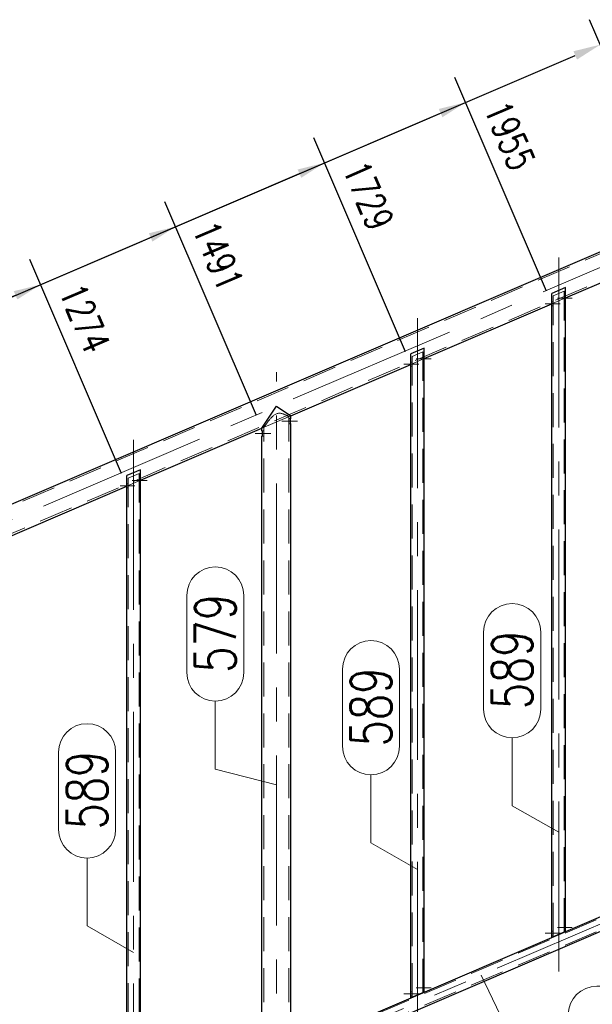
# Model space of a CAD drawing. Header units: millimetres. Extents: x -845 to -83, y 8759 to 9255.
# Tile 47 of 119: x -589 to -547, y 8884 to 8956. Entities that reach past the tile are written whole.
import ezdxf

# ---------------------------------------------------------------- set-up
doc = ezdxf.new("R2010")
doc.units = ezdxf.units.MM
doc.header["$LTSCALE"] = 10
doc.linetypes.add('HIDDEN', pattern=[0.375, 0.25, -0.125])
doc.linetypes.add('MITTE', pattern=[2, 1.25, -0.25, 0.25, -0.25])
doc.layers.get('Defpoints').update_dxf_attribs({"color": 1})
for name, color, linetype, lineweight in [('PS_DIM', 4, 'Continuous', 13), ('PS_Hidden', 2, 'HIDDEN', 9), ('PS_Mid', 5, 'MITTE', 15), ('PS_Pos', 1, 'Continuous', 15), ('PS_Shape', 161, 'Continuous', 30), ('PS_SOLID', 7, 'Continuous', 30)]:
    doc.layers.add(name, color=color, linetype=linetype, lineweight=lineweight)
doc.styles.add('simplex', font='simplex.shx', dxfattribs={"width": 0.75})
doc.dimstyles.new('1_20_GŁ_DS1-LS20', dxfattribs={"dimtxt": 2, "dimasz": 2, "dimexe": 2, "dimexo": 1, "dimgap": 1, "dimtad": 1, "dimjust": 4, "dimdec": 0, "dimlfac": 20, "dimtxsty": 'simplex', "dimblk1": 'NONE', "dimsah": 1, "dimcen": 2, "dimclrd": 256, "dimclre": 256, "dimclrt": 4, "dimadec": 1, "dimazin": 0, "dimtfac": 1, "dimtdec": 0, "dimtmove": 2, "dimatfit": 3, "dimfxl": 1, "dimarcsym": 0})
doc.dimstyles.new('1_20_PRZ', dxfattribs={"dimtxt": 2, "dimasz": 1, "dimexe": 2, "dimexo": 5, "dimgap": 1, "dimtad": 1, "dimdec": 0, "dimlfac": 20, "dimtxsty": 'simplex', "dimblk": 'dimznak', "dimcen": 2, "dimse1": 1, "dimse2": 1, "dimclrd": 256, "dimclrt": 4, "dimadec": 1, "dimazin": 0, "dimtfac": 1, "dimtdec": 0, "dimtix": 1, "dimtmove": 2, "dimatfit": 3, "dimldrblk": 'dim-grot', "dimfxl": 1, "dimarcsym": 0})
doc.dimstyles.new('średnice', dxfattribs={"dimtxt": 2, "dimasz": 2.5, "dimexe": 1, "dimexo": 1, "dimgap": 1, "dimtad": 1, "dimdec": 0, "dimlfac": 10, "dimtxsty": 'simplex', "dimcen": 2, "dimclrd": 256, "dimclre": 256, "dimclrt": 3, "dimadec": 1, "dimazin": 0, "dimtfac": 1, "dimtdec": 0, "dimtix": 1, "dimtmove": 1, "dimatfit": 0, "dimfxl": 1, "dimarcsym": 0})

# ---------------------------------------------------------------- blocks, each defined once
blk = doc.blocks.new('*D98')
at = {"layer": 'Defpoints', "color": 0, "transparency": 16777216}
for p in [(-587.133, 8936.768), (-580.783, 8921.951), (-640.186, 8898.799)]:
    blk.add_point(p, dxfattribs=at)
at = {"layer": 'PS_DIM', "lineweight": -2, "transparency": 16777216}
for p, q in [((-581.177, 8922.87), (-587.921, 8938.606)), ((-645.701, 8911.667), (-588.971, 8935.98)), ((-640.58, 8899.718), (-646.489, 8913.506))]:
    blk.add_line(p, q, dxfattribs=at)
at = {"layer": 'PS_DIM', "transparency": 16777216}
blk.add_solid([(-589.103, 8936.286), (-588.84, 8935.674), (-587.133, 8936.768)], dxfattribs=at)
at = {"layer": 'PS_DIM', "color": 4, "transparency": 16777216, "insert": (-583.876, 8934.295), "char_height": 2, "attachment_point": 5, "rotation": 293.19859, "style": 'simplex'}
blk.add_mtext('1274', dxfattribs=at)
blk = doc.blocks.new('_None')
blk = doc.blocks.new('*D99')
at = {"layer": 'Defpoints', "color": 0, "transparency": 16777216}
for p in [(-577.193, 8941.028), (-570.843, 8926.211), (-640.186, 8898.799)]:
    blk.add_point(p, dxfattribs=at)
at = {"layer": 'PS_DIM', "lineweight": -2, "transparency": 16777216}
for p, q in [((-571.237, 8927.13), (-577.981, 8942.866)), ((-645.701, 8911.667), (-579.031, 8940.24)), ((-640.58, 8899.718), (-646.489, 8913.506))]:
    blk.add_line(p, q, dxfattribs=at)
at = {"layer": 'PS_DIM', "transparency": 16777216}
blk.add_solid([(-579.163, 8940.546), (-578.9, 8939.934), (-577.193, 8941.028)], dxfattribs=at)
at = {"layer": 'PS_DIM', "color": 4, "transparency": 16777216, "insert": (-574.076, 8938.884), "char_height": 2, "attachment_point": 5, "rotation": 293.19859, "style": 'simplex'}
blk.add_mtext('1491', dxfattribs=at)
blk = doc.blocks.new('*D100')
at = {"layer": 'Defpoints', "color": 0, "transparency": 16777216}
for p in [(-566.245, 8945.72), (-559.895, 8930.903), (-640.186, 8898.799)]:
    blk.add_point(p, dxfattribs=at)
at = {"layer": 'PS_DIM', "lineweight": -2, "transparency": 16777216}
for p, q in [((-560.289, 8931.822), (-567.033, 8947.558)), ((-645.701, 8911.667), (-568.083, 8944.932)), ((-640.58, 8899.718), (-646.489, 8913.506))]:
    blk.add_line(p, q, dxfattribs=at)
at = {"layer": 'PS_DIM', "transparency": 16777216}
blk.add_solid([(-568.215, 8945.238), (-567.952, 8944.626), (-566.245, 8945.72)], dxfattribs=at)
at = {"layer": 'PS_DIM', "color": 4, "transparency": 16777216, "insert": (-563.016, 8943.313), "char_height": 2, "attachment_point": 5, "rotation": 293.19859, "style": 'simplex'}
blk.add_mtext('1729', dxfattribs=at)
blk = doc.blocks.new('*D101')
at = {"layer": 'Defpoints', "color": 0, "transparency": 16777216}
for p in [(-555.857, 8950.172), (-549.507, 8935.355), (-640.186, 8898.799)]:
    blk.add_point(p, dxfattribs=at)
at = {"layer": 'PS_DIM', "lineweight": -2, "transparency": 16777216}
for p, q in [((-549.901, 8936.274), (-556.645, 8952.01)), ((-645.701, 8911.667), (-557.695, 8949.384)), ((-640.58, 8899.718), (-646.489, 8913.506))]:
    blk.add_line(p, q, dxfattribs=at)
at = {"layer": 'PS_DIM', "transparency": 16777216}
blk.add_solid([(-557.827, 8949.69), (-557.564, 8949.078), (-555.857, 8950.172)], dxfattribs=at)
at = {"layer": 'PS_DIM', "color": 4, "transparency": 16777216, "insert": (-552.614, 8947.732), "char_height": 2, "attachment_point": 5, "rotation": 293.19859, "style": 'simplex'}
blk.add_mtext('1955', dxfattribs=at)
blk = doc.blocks.new('*D102')
at = {"layer": 'Defpoints', "color": 0, "transparency": 16777216}
for p in [(-545.951, 8954.417), (-540.436, 8941.549), (-640.186, 8898.799)]:
    blk.add_point(p, dxfattribs=at)
at = {"layer": 'PS_DIM', "lineweight": -2, "transparency": 16777216}
for p, q in [((-540.83, 8942.469), (-546.739, 8956.256)), ((-645.701, 8911.667), (-547.789, 8953.63)), ((-640.58, 8899.718), (-646.489, 8913.506))]:
    blk.add_line(p, q, dxfattribs=at)
at = {"layer": 'PS_DIM', "transparency": 16777216}
blk.add_solid([(-547.92, 8953.936), (-547.658, 8953.323), (-545.951, 8954.417)], dxfattribs=at)
at = {"layer": 'PS_DIM', "color": 4, "transparency": 16777216, "insert": (-542.707, 8951.978), "char_height": 2, "attachment_point": 5, "rotation": 293.19859, "style": 'simplex'}
blk.add_mtext('2170', dxfattribs=at)
blk = doc.blocks.new('dimznak')
at = {"color": 0}
for points in [[(0, 2), (0, -2)], [(-2, 0), (2, 0)]]:
    blk.add_lwpolyline(points, dxfattribs=at)
at = {"color": 2}
blk.add_lwpolyline([(1, 1), (-1, -1)], dxfattribs=at)
blk = doc.blocks.new('*D136')
at = {"layer": 'Defpoints', "color": 0, "transparency": 16777216}
for p in [(-464.843, 8886.829), (-619.283, 8849.329), (-458.783, 8849.329)]:
    blk.add_point(p, dxfattribs=at)
at = {"layer": 'PS_DIM', "lineweight": -2, "transparency": 16777216}
blk.add_line((-458.783, 8885.829), (-458.783, 8850.329), dxfattribs=at)
for p, rotation in [((-458.783, 8886.829), 90), ((-458.783, 8849.329), 270)]:
    blk.add_blockref('dimznak', p, dxfattribs=dict(at, rotation=rotation))
at = {"layer": 'PS_DIM', "color": 4, "transparency": 16777216, "insert": (-460.783, 8868.079), "char_height": 2, "attachment_point": 5, "rotation": 90, "style": 'simplex'}
blk.add_mtext('750', dxfattribs=at)
blk = doc.blocks.new('dim-grot')
blk.add_hatch(color=256).paths.add_polyline_path([(0, 0), (-2, 0.5), (-2, -0.5)])
blk.add_lwpolyline([(0, 0), (-2, 0.5), (-2, -0.5), (0, 0)])
blk = doc.blocks.new('*D137')
at = {"layer": 'Defpoints', "color": 0, "transparency": 16777216}
for p in [(-470.243, 8941.829), (-619.283, 8849.329), (-452.312, 8849.329)]:
    blk.add_point(p, dxfattribs=at)
at = {"layer": 'PS_DIM', "lineweight": -2, "transparency": 16777216}
blk.add_line((-452.312, 8940.829), (-452.312, 8850.329), dxfattribs=at)
for p, rotation in [((-452.312, 8941.829), 90), ((-452.312, 8849.329), 270)]:
    blk.add_blockref('dimznak', p, dxfattribs=dict(at, rotation=rotation))
at = {"layer": 'PS_DIM', "color": 4, "transparency": 16777216, "insert": (-454.312, 8895.579), "char_height": 2, "attachment_point": 5, "rotation": 90, "style": 'simplex'}
blk.add_mtext('1850', dxfattribs=at)
blk = doc.blocks.new('*D138')
at = {"layer": 'Defpoints', "color": 0, "transparency": 16777216}
for p in [(-642.283, 8890.129), (-464.843, 8886.829), (-464.843, 8838.437)]:
    blk.add_point(p, dxfattribs=at)
at = {"layer": 'PS_DIM', "lineweight": -2, "transparency": 16777216}
blk.add_line((-641.283, 8838.437), (-465.843, 8838.437), dxfattribs=at)
at = {"layer": 'PS_DIM', "lineweight": -2, "transparency": 16777216, "rotation": 180}
blk.add_blockref('dimznak', (-642.283, 8838.437), dxfattribs=at)
at = {"layer": 'PS_DIM', "lineweight": -2, "transparency": 16777216}
blk.add_blockref('dimznak', (-464.843, 8838.437), dxfattribs=at)
at = {"layer": 'PS_DIM', "color": 4, "transparency": 16777216, "insert": (-553.563, 8840.437), "char_height": 2, "attachment_point": 5, "style": 'simplex'}
blk.add_mtext('3549', dxfattribs=at)
blk = doc.blocks.new('*D236')
at = {"layer": 'Defpoints', "color": 0, "transparency": 16777216}
for p in [(-621.223, 8904.02), (-570.135, 8879.909), (-615.186, 8864.15), (-621.931, 8857.711), (-621.223, 8858.014)]:
    blk.add_point(p, dxfattribs=at)
at = {"layer": 'PS_DIM', "lineweight": -2, "transparency": 16777216}
blk.add_arc((-621.223, 8858.014), 8.607, 39.89905, 73.29954, dxfattribs=at)
at = {"layer": 'PS_DIM', "transparency": 16777216}
for points in [[(-618.81, 8865.846), (-618.689, 8866.671), (-621.223, 8866.622)], [(-614.265, 8863.753), (-614.975, 8863.317), (-613.312, 8861.405)]]:
    blk.add_solid(points, dxfattribs=at)
at = {"layer": 'PS_DIM', "color": 3, "transparency": 16777216, "insert": (-615.279, 8867.029), "char_height": 2, "attachment_point": 5, "rotation": 326.59929, "style": 'simplex'}
blk.add_mtext('66,8°', dxfattribs=at)
blk = doc.blocks.new('*X258')
at = {"layer": 'PS_Hidden', "color": 2, "linetype": 'HIDDEN'}
for p, q in [((-640.135, 8898.68), (-540.385, 8941.43)), ((-638.851, 8897.207), (-540.203, 8939.484)), ((-549.507, 8935.355), (-548.507, 8935.784)), ((-549.407, 8935.942), (-548.607, 8936.285)), ((-549.407, 8888.793), (-549.407, 8935.942)), ((-548.607, 8889.135), (-548.607, 8936.285)), ((-548.607, 8935.912), (-548.507, 8935.912)), ((-548.507, 8935.784), (-548.607, 8935.741)), ((-549.407, 8935.512), (-549.507, 8935.512)), ((-549.407, 8935.398), (-549.507, 8935.355)), ((-549.407, 8935.212), (-549.507, 8935.212)), ((-548.607, 8935.612), (-548.507, 8935.612)), ((-559.795, 8931.49), (-558.995, 8931.833)), ((-559.795, 8884.341), (-559.795, 8931.49)), ((-558.995, 8884.683), (-558.995, 8931.833)), ((-558.995, 8931.46), (-558.895, 8931.46)), ((-559.895, 8930.903), (-558.895, 8931.332)), ((-559.795, 8931.06), (-559.895, 8931.06)), ((-559.795, 8930.946), (-559.895, 8930.903)), ((-559.795, 8930.76), (-559.895, 8930.76)), ((-558.895, 8931.332), (-558.995, 8931.289)), ((-558.995, 8931.16), (-558.895, 8931.16)), ((-570.843, 8926.211), (-568.723, 8927.12)), ((-570.147, 8926.982), (-570.111, 8927.02)), ((-570.111, 8927.02), (-570.074, 8927.057)), ((-570.074, 8927.057), (-570.035, 8927.093)), ((-570.035, 8927.093), (-569.996, 8927.127)), ((-569.996, 8927.127), (-569.956, 8927.16)), ((-569.956, 8927.16), (-569.914, 8927.191)), ((-569.914, 8927.191), (-569.871, 8927.219)), ((-569.871, 8927.219), (-569.827, 8927.245)), ((-569.827, 8927.245), (-569.78, 8927.267)), ((-569.78, 8927.267), (-569.731, 8927.285)), ((-569.731, 8927.285), (-569.682, 8927.298)), ((-569.682, 8927.298), (-569.632, 8927.306)), ((-569.632, 8927.306), (-569.581, 8927.31)), ((-569.581, 8927.31), (-569.531, 8927.309)), ((-569.531, 8927.309), (-569.481, 8927.305)), ((-569.481, 8927.305), (-569.432, 8927.297)), ((-569.432, 8927.297), (-569.384, 8927.287)), ((-569.384, 8927.287), (-569.337, 8927.274)), ((-569.337, 8927.274), (-569.292, 8927.26)), ((-569.292, 8927.26), (-569.249, 8927.246)), ((-569.249, 8927.246), (-569.208, 8927.23)), ((-569.208, 8927.23), (-569.169, 8927.214)), ((-569.169, 8927.214), (-569.132, 8927.199)), ((-569.132, 8927.199), (-569.097, 8927.184)), ((-569.097, 8927.184), (-569.064, 8927.169)), ((-569.064, 8927.169), (-569.032, 8927.154)), ((-569.032, 8927.154), (-569.002, 8927.14)), ((-569.002, 8927.14), (-568.975, 8927.126)), ((-568.975, 8927.126), (-568.95, 8927.114)), ((-568.95, 8927.114), (-568.927, 8927.102)), ((-568.927, 8927.102), (-568.908, 8927.092)), ((-568.908, 8927.092), (-568.891, 8927.084)), ((-568.891, 8927.084), (-568.877, 8927.077)), ((-568.877, 8927.077), (-568.867, 8927.071)), ((-568.867, 8927.071), (-568.859, 8927.067)), ((-568.859, 8927.067), (-568.855, 8927.065)), ((-568.855, 8927.065), (-568.853, 8927.064)), ((-568.723, 8927.12), (-568.853, 8927.064)), ((-568.853, 8927.064), (-568.853, 8927.064)), ((-568.853, 8926.92), (-568.853, 8927.064)), ((-570.707, 8926.275), (-570.7, 8926.284)), ((-570.7, 8926.284), (-570.691, 8926.298)), ((-570.691, 8926.298), (-570.679, 8926.314)), ((-570.679, 8926.314), (-570.665, 8926.334)), ((-570.665, 8926.334), (-570.648, 8926.356)), ((-570.648, 8926.356), (-570.63, 8926.381)), ((-570.63, 8926.381), (-570.61, 8926.408)), ((-570.61, 8926.408), (-570.588, 8926.438)), ((-570.588, 8926.438), (-570.565, 8926.469)), ((-570.565, 8926.469), (-570.54, 8926.502)), ((-570.54, 8926.502), (-570.515, 8926.535)), ((-570.515, 8926.535), (-570.489, 8926.57)), ((-570.489, 8926.57), (-570.462, 8926.605)), ((-570.462, 8926.605), (-570.435, 8926.64)), ((-570.435, 8926.64), (-570.407, 8926.676)), ((-570.407, 8926.676), (-570.378, 8926.712)), ((-570.378, 8926.712), (-570.348, 8926.75)), ((-570.348, 8926.75), (-570.317, 8926.788)), ((-570.317, 8926.788), (-570.285, 8926.827)), ((-570.285, 8926.827), (-570.252, 8926.866)), ((-570.252, 8926.866), (-570.218, 8926.905)), ((-570.218, 8926.905), (-570.183, 8926.944)), ((-570.183, 8926.944), (-570.147, 8926.982)), ((-568.874, 8926.75), (-568.875, 8926.74)), ((-568.875, 8926.74), (-568.875, 8926.73)), ((-568.875, 8926.73), (-568.875, 8926.72)), ((-568.875, 8926.72), (-568.875, 8926.71)), ((-568.875, 8926.71), (-568.875, 8926.7)), ((-568.875, 8926.7), (-568.874, 8926.69)), ((-568.873, 8926.77), (-568.874, 8926.76)), ((-568.874, 8926.76), (-568.874, 8926.75)), ((-568.874, 8926.69), (-568.874, 8926.68)), ((-568.874, 8926.68), (-568.873, 8926.67)), ((-568.872, 8926.789), (-568.873, 8926.779)), ((-568.873, 8926.779), (-568.873, 8926.77)), ((-568.873, 8926.67), (-568.873, 8926.66)), ((-568.873, 8926.66), (-568.872, 8926.65)), ((-568.871, 8926.799), (-568.872, 8926.789)), ((-568.872, 8926.65), (-568.871, 8926.641)), ((-568.87, 8926.817), (-568.871, 8926.808)), ((-568.871, 8926.808), (-568.871, 8926.799)), ((-568.871, 8926.641), (-568.871, 8926.631)), ((-568.871, 8926.631), (-568.87, 8926.622)), ((-568.869, 8926.826), (-568.87, 8926.817)), ((-568.87, 8926.622), (-568.869, 8926.614)), ((-568.868, 8926.835), (-568.869, 8926.826)), ((-568.869, 8926.614), (-568.868, 8926.605)), ((-568.867, 8926.843), (-568.868, 8926.835)), ((-568.868, 8926.605), (-568.867, 8926.597)), ((-568.865, 8926.85), (-568.867, 8926.843)), ((-568.867, 8926.597), (-568.865, 8926.589)), ((-568.864, 8926.858), (-568.865, 8926.85)), ((-568.865, 8926.589), (-568.864, 8926.582)), ((-568.863, 8926.865), (-568.864, 8926.858)), ((-568.864, 8926.582), (-568.863, 8926.575)), ((-568.862, 8926.871), (-568.863, 8926.865)), ((-568.863, 8926.575), (-568.862, 8926.568)), ((-568.861, 8926.878), (-568.862, 8926.871)), ((-568.862, 8926.568), (-568.861, 8926.562)), ((-568.86, 8926.884), (-568.861, 8926.878)), ((-568.861, 8926.562), (-568.86, 8926.556)), ((-568.859, 8926.889), (-568.86, 8926.884)), ((-568.86, 8926.556), (-568.859, 8926.55)), ((-568.858, 8926.894), (-568.859, 8926.889)), ((-568.859, 8926.55), (-568.858, 8926.545)), ((-568.857, 8926.899), (-568.858, 8926.894)), ((-568.858, 8926.545), (-568.857, 8926.54)), ((-568.856, 8926.904), (-568.857, 8926.899)), ((-568.857, 8926.54), (-568.856, 8926.536)), ((-568.855, 8926.911), (-568.856, 8926.907)), ((-568.856, 8926.907), (-568.856, 8926.904)), ((-568.856, 8926.536), (-568.856, 8926.532)), ((-568.856, 8926.532), (-568.855, 8926.529)), ((-568.854, 8926.913), (-568.855, 8926.911)), ((-568.855, 8926.529), (-568.854, 8926.526)), ((-568.853, 8926.919), (-568.854, 8926.918)), ((-568.854, 8926.918), (-568.854, 8926.916)), ((-568.854, 8926.916), (-568.854, 8926.913)), ((-568.854, 8926.526), (-568.854, 8926.524)), ((-568.854, 8926.524), (-568.854, 8926.522)), ((-568.854, 8926.522), (-568.853, 8926.521)), ((-568.853, 8926.92), (-568.853, 8926.92)), ((-568.853, 8926.92), (-568.853, 8926.919)), ((-568.853, 8926.92), (-568.723, 8926.92)), ((-568.853, 8926.521), (-568.853, 8926.52)), ((-568.853, 8926.52), (-568.853, 8926.52)), ((-568.853, 8926.52), (-568.853, 8926.52)), ((-568.853, 8872.729), (-568.853, 8926.52)), ((-568.853, 8926.52), (-568.723, 8926.52)), ((-570.713, 8926.267), (-570.843, 8926.211)), ((-570.713, 8926.011), (-570.843, 8926.011)), ((-570.713, 8925.611), (-570.843, 8925.611)), ((-570.713, 8926.267), (-570.712, 8926.269)), ((-570.713, 8926.011), (-570.713, 8926.267)), ((-570.713, 8926.01), (-570.713, 8926.011)), ((-570.713, 8926.011), (-570.713, 8926.011)), ((-570.713, 8926.011), (-570.713, 8926.011)), ((-570.713, 8926.011), (-570.713, 8926.011)), ((-570.713, 8926.009), (-570.713, 8926.01)), ((-570.713, 8926.01), (-570.713, 8926.01)), ((-570.712, 8926.008), (-570.713, 8926.009)), ((-570.713, 8925.613), (-570.713, 8925.614)), ((-570.713, 8925.614), (-570.712, 8925.614)), ((-570.713, 8925.612), (-570.713, 8925.613)), ((-570.713, 8925.611), (-570.713, 8925.612)), ((-570.713, 8925.612), (-570.713, 8925.612)), ((-570.713, 8925.611), (-570.713, 8925.611)), ((-570.713, 8925.611), (-570.713, 8925.611)), ((-570.713, 8872.729), (-570.713, 8925.611)), ((-570.712, 8926.269), (-570.707, 8926.275)), ((-570.712, 8926.007), (-570.712, 8926.008)), ((-570.712, 8926.006), (-570.712, 8926.007)), ((-570.712, 8926.005), (-570.712, 8926.006)), ((-570.711, 8926.004), (-570.712, 8926.005)), ((-570.712, 8925.618), (-570.711, 8925.619)), ((-570.712, 8925.616), (-570.712, 8925.618)), ((-570.712, 8925.615), (-570.712, 8925.616)), ((-570.712, 8925.614), (-570.712, 8925.615)), ((-570.711, 8926.002), (-570.711, 8926.004)), ((-570.711, 8926.001), (-570.711, 8926.002)), ((-570.71, 8925.999), (-570.711, 8926.001)), ((-570.711, 8925.622), (-570.71, 8925.624)), ((-570.711, 8925.62), (-570.711, 8925.622)), ((-570.711, 8925.619), (-570.711, 8925.62)), ((-570.71, 8925.997), (-570.71, 8925.999)), ((-570.71, 8925.995), (-570.71, 8925.997)), ((-570.709, 8925.993), (-570.71, 8925.995)), ((-570.71, 8925.628), (-570.709, 8925.63)), ((-570.71, 8925.626), (-570.71, 8925.628)), ((-570.71, 8925.624), (-570.71, 8925.626)), ((-570.709, 8925.991), (-570.709, 8925.993)), ((-570.708, 8925.988), (-570.709, 8925.991)), ((-570.709, 8925.632), (-570.708, 8925.634)), ((-570.709, 8925.63), (-570.709, 8925.632)), ((-570.708, 8925.986), (-570.708, 8925.988)), ((-570.707, 8925.983), (-570.708, 8925.986)), ((-570.708, 8925.637), (-570.707, 8925.639)), ((-570.708, 8925.634), (-570.708, 8925.637)), ((-570.707, 8925.981), (-570.707, 8925.983)), ((-570.706, 8925.978), (-570.707, 8925.981)), ((-570.707, 8925.642), (-570.706, 8925.645)), ((-570.707, 8925.639), (-570.707, 8925.642)), ((-570.706, 8925.975), (-570.706, 8925.978)), ((-570.705, 8925.972), (-570.706, 8925.975)), ((-570.706, 8925.648), (-570.705, 8925.65)), ((-570.706, 8925.645), (-570.706, 8925.648)), ((-570.705, 8925.969), (-570.705, 8925.972)), ((-570.704, 8925.966), (-570.705, 8925.969)), ((-570.705, 8925.653), (-570.704, 8925.657)), ((-570.705, 8925.65), (-570.705, 8925.653)), ((-570.704, 8925.963), (-570.704, 8925.966)), ((-570.703, 8925.959), (-570.704, 8925.963)), ((-570.704, 8925.66), (-570.703, 8925.663)), ((-570.704, 8925.657), (-570.704, 8925.66)), ((-570.703, 8925.956), (-570.703, 8925.959)), ((-570.702, 8925.953), (-570.703, 8925.956)), ((-570.703, 8925.666), (-570.702, 8925.67)), ((-570.703, 8925.663), (-570.703, 8925.666)), ((-570.702, 8925.949), (-570.702, 8925.953)), ((-570.701, 8925.946), (-570.702, 8925.949)), ((-570.702, 8925.673), (-570.701, 8925.677)), ((-570.702, 8925.67), (-570.702, 8925.673)), ((-570.701, 8925.942), (-570.701, 8925.946)), ((-570.7, 8925.938), (-570.701, 8925.942)), ((-570.701, 8925.681), (-570.7, 8925.684)), ((-570.701, 8925.677), (-570.701, 8925.681)), ((-570.7, 8925.934), (-570.7, 8925.938)), ((-570.699, 8925.93), (-570.7, 8925.934)), ((-570.7, 8925.688), (-570.699, 8925.692)), ((-570.7, 8925.684), (-570.7, 8925.688)), ((-570.699, 8925.926), (-570.699, 8925.93)), ((-570.698, 8925.922), (-570.699, 8925.926)), ((-570.699, 8925.696), (-570.698, 8925.701)), ((-570.699, 8925.692), (-570.699, 8925.696)), ((-570.697, 8925.918), (-570.698, 8925.922)), ((-570.698, 8925.701), (-570.697, 8925.705)), ((-570.697, 8925.913), (-570.697, 8925.918)), ((-570.697, 8925.909), (-570.697, 8925.913)), ((-570.696, 8925.904), (-570.697, 8925.909)), ((-570.697, 8925.714), (-570.696, 8925.718)), ((-570.697, 8925.709), (-570.697, 8925.714)), ((-570.697, 8925.705), (-570.697, 8925.709)), ((-570.696, 8925.9), (-570.696, 8925.904)), ((-570.695, 8925.895), (-570.696, 8925.9)), ((-570.696, 8925.723), (-570.695, 8925.728)), ((-570.696, 8925.718), (-570.696, 8925.723)), ((-570.695, 8925.89), (-570.695, 8925.895)), ((-570.694, 8925.885), (-570.695, 8925.89)), ((-570.695, 8925.732), (-570.694, 8925.737)), ((-570.695, 8925.728), (-570.695, 8925.732)), ((-570.694, 8925.881), (-570.694, 8925.885)), ((-570.694, 8925.876), (-570.694, 8925.881)), ((-570.693, 8925.871), (-570.694, 8925.876)), ((-570.694, 8925.747), (-570.693, 8925.752)), ((-570.694, 8925.742), (-570.694, 8925.747)), ((-570.694, 8925.737), (-570.694, 8925.742)), ((-570.693, 8925.866), (-570.693, 8925.871)), ((-570.693, 8925.861), (-570.693, 8925.866)), ((-570.692, 8925.856), (-570.693, 8925.861)), ((-570.693, 8925.761), (-570.692, 8925.766)), ((-570.693, 8925.757), (-570.693, 8925.761)), ((-570.693, 8925.752), (-570.693, 8925.757)), ((-570.692, 8925.851), (-570.692, 8925.856)), ((-570.692, 8925.846), (-570.692, 8925.851)), ((-570.692, 8925.841), (-570.692, 8925.846)), ((-570.692, 8925.836), (-570.692, 8925.841)), ((-570.692, 8925.831), (-570.692, 8925.836)), ((-570.691, 8925.826), (-570.692, 8925.831)), ((-570.692, 8925.791), (-570.691, 8925.796)), ((-570.692, 8925.786), (-570.692, 8925.791)), ((-570.692, 8925.781), (-570.692, 8925.786)), ((-570.692, 8925.776), (-570.692, 8925.781)), ((-570.692, 8925.771), (-570.692, 8925.776)), ((-570.692, 8925.766), (-570.692, 8925.771)), ((-570.691, 8925.821), (-570.691, 8925.826)), ((-570.691, 8925.816), (-570.691, 8925.821)), ((-570.691, 8925.811), (-570.691, 8925.816)), ((-570.691, 8925.806), (-570.691, 8925.811)), ((-570.691, 8925.801), (-570.691, 8925.806)), ((-570.691, 8925.796), (-570.691, 8925.801)), ((-580.683, 8922.538), (-579.883, 8922.881)), ((-579.883, 8875.731), (-579.883, 8922.881)), ((-580.783, 8921.951), (-579.783, 8922.38)), ((-580.683, 8922.108), (-580.783, 8922.108)), ((-580.683, 8921.994), (-580.783, 8921.951)), ((-580.683, 8875.389), (-580.683, 8922.538)), ((-579.883, 8922.508), (-579.783, 8922.508)), ((-579.783, 8922.38), (-579.883, 8922.337)), ((-579.883, 8922.208), (-579.783, 8922.208)), ((-580.683, 8921.808), (-580.783, 8921.808)), ((-569.223, 8880.191), (-539.968, 8892.729)), ((-569.223, 8879.321), (-539.804, 8891.929)), ((-548.607, 8889.628), (-548.507, 8889.628)), ((-549.407, 8889.2), (-549.507, 8889.2)), ((-549.407, 8888.9), (-549.507, 8888.9)), ((-548.607, 8889.328), (-548.507, 8889.328)), ((-558.995, 8885.176), (-558.895, 8885.176)), ((-559.795, 8884.748), (-559.895, 8884.748)), ((-559.795, 8884.448), (-559.895, 8884.448)), ((-558.995, 8884.876), (-558.895, 8884.876))]:
    blk.add_line(p, q, dxfattribs=at)
at = {"layer": 'PS_Mid', "color": 5, "linetype": 'MITTE'}
for p, q in [((-642.066, 8896.84), (-537.72, 8941.56)), ((-549.007, 8886.25), (-549.007, 8939.055)), ((-548.007, 8935.762), (-549.107, 8935.762)), ((-548.007, 8935.762), (-549.107, 8935.762)), ((-550.007, 8935.362), (-548.907, 8935.362)), ((-550.007, 8935.362), (-548.907, 8935.362)), ((-559.395, 8881.798), (-559.395, 8934.603)), ((-560.395, 8930.91), (-559.295, 8930.91)), ((-560.395, 8930.91), (-559.295, 8930.91)), ((-558.395, 8931.31), (-559.495, 8931.31)), ((-558.395, 8931.31), (-559.495, 8931.31)), ((-569.783, 8869.629), (-569.783, 8930.319)), ((-568.223, 8926.72), (-569.377, 8926.72)), ((-580.283, 8872.846), (-580.283, 8925.651)), ((-571.343, 8925.811), (-570.19, 8925.811)), ((-581.283, 8921.958), (-580.183, 8921.958)), ((-581.283, 8921.958), (-580.183, 8921.958)), ((-579.283, 8922.358), (-580.383, 8922.358)), ((-579.283, 8922.358), (-580.383, 8922.358)), ((-571.926, 8878.597), (-537.493, 8893.354)), ((-548.007, 8889.478), (-549.107, 8889.478)), ((-548.007, 8889.478), (-549.107, 8889.478)), ((-550.007, 8889.05), (-548.893, 8889.05)), ((-550.007, 8889.05), (-548.893, 8889.05)), ((-558.395, 8885.026), (-559.495, 8885.026)), ((-558.395, 8885.026), (-559.495, 8885.026)), ((-560.395, 8884.598), (-559.281, 8884.598)), ((-560.395, 8884.598), (-559.281, 8884.598))]:
    blk.add_line(p, q, dxfattribs=at)
at = {"layer": 'PS_SOLID', "color": 7, "linetype": 'Continuous'}
for p, q in [((-640.186, 8898.799), (-540.436, 8941.549)), ((-548.507, 8935.784), (-540.152, 8939.364)), ((-548.507, 8936.555), (-549.507, 8936.126)), ((-548.507, 8889.178), (-548.507, 8936.555)), ((-549.507, 8888.75), (-549.507, 8936.126)), ((-558.895, 8931.332), (-549.507, 8935.355)), ((-558.895, 8932.103), (-559.895, 8931.674)), ((-558.895, 8884.726), (-558.895, 8932.103)), ((-559.895, 8884.298), (-559.895, 8931.674)), ((-568.723, 8927.12), (-559.895, 8930.903)), ((-570.843, 8926.211), (-569.783, 8927.819)), ((-569.783, 8927.819), (-568.723, 8927.12)), ((-568.723, 8926.92), (-568.723, 8927.12)), ((-568.742, 8926.75), (-568.741, 8926.76)), ((-568.742, 8926.74), (-568.742, 8926.75)), ((-568.742, 8926.73), (-568.742, 8926.74)), ((-568.742, 8926.72), (-568.742, 8926.73)), ((-568.742, 8926.71), (-568.742, 8926.72)), ((-568.742, 8926.7), (-568.742, 8926.71)), ((-568.742, 8926.69), (-568.742, 8926.7)), ((-568.741, 8926.68), (-568.742, 8926.69)), ((-568.741, 8926.77), (-568.74, 8926.779)), ((-568.741, 8926.76), (-568.741, 8926.77)), ((-568.741, 8926.67), (-568.741, 8926.68)), ((-568.74, 8926.66), (-568.741, 8926.67)), ((-568.74, 8926.789), (-568.739, 8926.799)), ((-568.74, 8926.779), (-568.74, 8926.789)), ((-568.74, 8926.65), (-568.74, 8926.66)), ((-568.739, 8926.641), (-568.74, 8926.65)), ((-568.739, 8926.799), (-568.738, 8926.808)), ((-568.738, 8926.631), (-568.739, 8926.641)), ((-568.738, 8926.817), (-568.737, 8926.826)), ((-568.738, 8926.808), (-568.738, 8926.817)), ((-568.738, 8926.622), (-568.738, 8926.631)), ((-568.737, 8926.614), (-568.738, 8926.622)), ((-568.737, 8926.826), (-568.736, 8926.835)), ((-568.736, 8926.605), (-568.737, 8926.614)), ((-568.736, 8926.835), (-568.735, 8926.843)), ((-568.735, 8926.597), (-568.736, 8926.605)), ((-568.735, 8926.843), (-568.734, 8926.85)), ((-568.734, 8926.589), (-568.735, 8926.597)), ((-568.734, 8926.85), (-568.733, 8926.858)), ((-568.733, 8926.582), (-568.734, 8926.589)), ((-568.733, 8926.858), (-568.732, 8926.865)), ((-568.732, 8926.575), (-568.733, 8926.582)), ((-568.732, 8926.865), (-568.731, 8926.871)), ((-568.731, 8926.568), (-568.732, 8926.575)), ((-568.731, 8926.871), (-568.73, 8926.878)), ((-568.73, 8926.562), (-568.731, 8926.568)), ((-568.73, 8926.878), (-568.729, 8926.884)), ((-568.729, 8926.556), (-568.73, 8926.562)), ((-568.729, 8926.884), (-568.728, 8926.889)), ((-568.728, 8926.55), (-568.729, 8926.556)), ((-568.728, 8926.894), (-568.727, 8926.899)), ((-568.728, 8926.889), (-568.728, 8926.894)), ((-568.728, 8926.545), (-568.728, 8926.55)), ((-568.727, 8926.54), (-568.728, 8926.545)), ((-568.727, 8926.899), (-568.726, 8926.904)), ((-568.726, 8926.536), (-568.727, 8926.54)), ((-568.726, 8926.904), (-568.725, 8926.907)), ((-568.725, 8926.532), (-568.726, 8926.536)), ((-568.725, 8926.911), (-568.724, 8926.913)), ((-568.725, 8926.907), (-568.725, 8926.911)), ((-568.725, 8926.529), (-568.725, 8926.532)), ((-568.724, 8926.526), (-568.725, 8926.529)), ((-568.724, 8926.916), (-568.723, 8926.918)), ((-568.724, 8926.913), (-568.724, 8926.916)), ((-568.724, 8926.524), (-568.724, 8926.526)), ((-568.723, 8926.522), (-568.724, 8926.524)), ((-568.723, 8926.919), (-568.723, 8926.92)), ((-568.723, 8926.92), (-568.723, 8926.92)), ((-568.723, 8926.92), (-568.723, 8926.92)), ((-568.723, 8926.918), (-568.723, 8926.919)), ((-568.723, 8926.521), (-568.723, 8926.522)), ((-568.723, 8926.52), (-568.723, 8926.521)), ((-568.723, 8926.52), (-568.723, 8926.52)), ((-568.723, 8880.514), (-568.723, 8926.52)), ((-579.783, 8922.38), (-570.843, 8926.211)), ((-570.843, 8926.011), (-570.843, 8926.211)), ((-570.843, 8926.011), (-570.843, 8926.011)), ((-570.843, 8926.011), (-570.843, 8926.011)), ((-570.843, 8926.011), (-570.843, 8926.011)), ((-570.843, 8926.011), (-570.843, 8926.01)), ((-570.843, 8926.01), (-570.843, 8926.01)), ((-570.843, 8926.01), (-570.843, 8926.009)), ((-570.843, 8926.009), (-570.842, 8926.008)), ((-570.842, 8925.614), (-570.843, 8925.614)), ((-570.843, 8925.614), (-570.843, 8925.613)), ((-570.843, 8925.613), (-570.843, 8925.612)), ((-570.843, 8925.612), (-570.843, 8925.612)), ((-570.843, 8925.612), (-570.843, 8925.611)), ((-570.843, 8925.611), (-570.843, 8925.611)), ((-570.843, 8925.611), (-570.843, 8925.611)), ((-570.843, 8925.611), (-570.843, 8925.611)), ((-570.843, 8879.606), (-570.843, 8925.611)), ((-570.842, 8926.008), (-570.842, 8926.007)), ((-570.842, 8926.007), (-570.842, 8926.006)), ((-570.842, 8926.006), (-570.842, 8926.005)), ((-570.842, 8926.005), (-570.842, 8926.004)), ((-570.842, 8926.004), (-570.841, 8926.002)), ((-570.841, 8925.62), (-570.842, 8925.619)), ((-570.842, 8925.619), (-570.842, 8925.618)), ((-570.842, 8925.618), (-570.842, 8925.616)), ((-570.842, 8925.616), (-570.842, 8925.615)), ((-570.842, 8925.615), (-570.842, 8925.614)), ((-570.841, 8926.002), (-570.841, 8926.001)), ((-570.841, 8926.001), (-570.841, 8925.999)), ((-570.841, 8925.999), (-570.84, 8925.997)), ((-570.84, 8925.626), (-570.841, 8925.624)), ((-570.841, 8925.624), (-570.841, 8925.622)), ((-570.841, 8925.622), (-570.841, 8925.62)), ((-570.84, 8925.997), (-570.84, 8925.995)), ((-570.84, 8925.995), (-570.84, 8925.993)), ((-570.84, 8925.993), (-570.839, 8925.991)), ((-570.839, 8925.632), (-570.84, 8925.63)), ((-570.84, 8925.63), (-570.84, 8925.628)), ((-570.84, 8925.628), (-570.84, 8925.626)), ((-570.839, 8925.991), (-570.839, 8925.988)), ((-570.839, 8925.988), (-570.839, 8925.986)), ((-570.839, 8925.986), (-570.838, 8925.983)), ((-570.838, 8925.639), (-570.839, 8925.637)), ((-570.839, 8925.637), (-570.839, 8925.634)), ((-570.839, 8925.634), (-570.839, 8925.632)), ((-570.838, 8925.983), (-570.838, 8925.981)), ((-570.838, 8925.981), (-570.837, 8925.978)), ((-570.837, 8925.645), (-570.838, 8925.642)), ((-570.838, 8925.642), (-570.838, 8925.639)), ((-570.837, 8925.978), (-570.837, 8925.975)), ((-570.837, 8925.975), (-570.836, 8925.972)), ((-570.836, 8925.65), (-570.837, 8925.648)), ((-570.837, 8925.648), (-570.837, 8925.645)), ((-570.836, 8925.972), (-570.836, 8925.969)), ((-570.836, 8925.969), (-570.835, 8925.966)), ((-570.835, 8925.657), (-570.836, 8925.653)), ((-570.836, 8925.653), (-570.836, 8925.65)), ((-570.835, 8925.966), (-570.835, 8925.963)), ((-570.835, 8925.963), (-570.835, 8925.959)), ((-570.835, 8925.959), (-570.834, 8925.956)), ((-570.834, 8925.666), (-570.835, 8925.663)), ((-570.835, 8925.663), (-570.835, 8925.66)), ((-570.835, 8925.66), (-570.835, 8925.657)), ((-570.834, 8925.956), (-570.834, 8925.953)), ((-570.834, 8925.953), (-570.833, 8925.949)), ((-570.833, 8925.673), (-570.834, 8925.67)), ((-570.834, 8925.67), (-570.834, 8925.666)), ((-570.833, 8925.949), (-570.833, 8925.946)), ((-570.833, 8925.946), (-570.832, 8925.942)), ((-570.832, 8925.681), (-570.833, 8925.677)), ((-570.833, 8925.677), (-570.833, 8925.673)), ((-570.832, 8925.942), (-570.832, 8925.938)), ((-570.832, 8925.938), (-570.831, 8925.934)), ((-570.831, 8925.688), (-570.832, 8925.684)), ((-570.832, 8925.684), (-570.832, 8925.681)), ((-570.831, 8925.934), (-570.831, 8925.93)), ((-570.831, 8925.93), (-570.83, 8925.926)), ((-570.83, 8925.696), (-570.831, 8925.692)), ((-570.831, 8925.692), (-570.831, 8925.688)), ((-570.83, 8925.926), (-570.83, 8925.922)), ((-570.83, 8925.922), (-570.829, 8925.918)), ((-570.829, 8925.705), (-570.83, 8925.701)), ((-570.83, 8925.701), (-570.83, 8925.696)), ((-570.829, 8925.918), (-570.829, 8925.913)), ((-570.829, 8925.913), (-570.829, 8925.909)), ((-570.829, 8925.909), (-570.828, 8925.904)), ((-570.828, 8925.718), (-570.829, 8925.714)), ((-570.829, 8925.714), (-570.829, 8925.709)), ((-570.829, 8925.709), (-570.829, 8925.705)), ((-570.828, 8925.904), (-570.828, 8925.9)), ((-570.828, 8925.9), (-570.827, 8925.895)), ((-570.827, 8925.728), (-570.828, 8925.723)), ((-570.828, 8925.723), (-570.828, 8925.718)), ((-570.827, 8925.895), (-570.827, 8925.89)), ((-570.827, 8925.89), (-570.827, 8925.885)), ((-570.827, 8925.885), (-570.826, 8925.881)), ((-570.826, 8925.742), (-570.827, 8925.737)), ((-570.827, 8925.737), (-570.827, 8925.732)), ((-570.827, 8925.732), (-570.827, 8925.728)), ((-570.826, 8925.881), (-570.826, 8925.876)), ((-570.826, 8925.876), (-570.826, 8925.871)), ((-570.826, 8925.871), (-570.825, 8925.866)), ((-570.825, 8925.757), (-570.826, 8925.752)), ((-570.826, 8925.752), (-570.826, 8925.747)), ((-570.826, 8925.747), (-570.826, 8925.742)), ((-570.825, 8925.866), (-570.825, 8925.861)), ((-570.825, 8925.861), (-570.825, 8925.856)), ((-570.825, 8925.856), (-570.825, 8925.851)), ((-570.825, 8925.851), (-570.825, 8925.846)), ((-570.825, 8925.846), (-570.824, 8925.841)), ((-570.824, 8925.781), (-570.825, 8925.776)), ((-570.825, 8925.776), (-570.825, 8925.771)), ((-570.825, 8925.771), (-570.825, 8925.766)), ((-570.825, 8925.766), (-570.825, 8925.761)), ((-570.825, 8925.761), (-570.825, 8925.757)), ((-570.824, 8925.841), (-570.824, 8925.836)), ((-570.824, 8925.836), (-570.824, 8925.831)), ((-570.824, 8925.831), (-570.824, 8925.826)), ((-570.824, 8925.826), (-570.824, 8925.821)), ((-570.824, 8925.821), (-570.824, 8925.816)), ((-570.824, 8925.816), (-570.824, 8925.811)), ((-570.824, 8925.811), (-570.824, 8925.806)), ((-570.824, 8925.811), (-570.824, 8925.811)), ((-570.824, 8925.806), (-570.824, 8925.801)), ((-570.824, 8925.801), (-570.824, 8925.796)), ((-570.824, 8925.796), (-570.824, 8925.791)), ((-570.824, 8925.791), (-570.824, 8925.786)), ((-570.824, 8925.786), (-570.824, 8925.781)), ((-579.783, 8923.151), (-580.783, 8922.722)), ((-580.783, 8875.346), (-580.783, 8922.722)), ((-579.783, 8875.774), (-579.783, 8923.151)), ((-590.283, 8917.88), (-580.783, 8921.951)), ((-569.431, 8880.211), (-539.988, 8892.829)), ((-569.431, 8879.123), (-539.783, 8891.829)), ((-548.507, 8889.178), (-549.507, 8888.75)), ((-558.895, 8884.726), (-559.895, 8884.298))]:
    blk.add_line(p, q, dxfattribs=at)
blk = doc.blocks.new('*X298')
at = {"color": 1}
for p, q in [((-576.372, 8908.225), (-576.372, 8913.904)), ((-572.172, 8908.225), (-572.172, 8913.904)), ((-574.272, 8901.125), (-574.272, 8906.125)), ((-569.783, 8899.974), (-574.272, 8901.125))]:
    blk.add_line(p, q, dxfattribs=at)
for centre, start, end in [((-574.272, 8913.904), 0, 180), ((-574.272, 8908.225), 180, 0)]:
    blk.add_arc(centre, 2.1, start, end, dxfattribs=at)
at = {"color": 30, "style": 'simplex', "width": 0.75}
blk.add_text('579', height=3, rotation=90, dxfattribs=at).set_placement((-572.772, 8908.225))
blk = doc.blocks.new('*X301')
at = {"color": 1}
for p, q in [((-554.713, 8885.975), (-553.304, 8883.057)), ((-546.204, 8885.157), (-540.418, 8885.157)), ((-553.304, 8883.057), (-548.304, 8883.057)), ((-546.204, 8880.957), (-540.418, 8880.957))]:
    blk.add_line(p, q, dxfattribs=at)
for centre, start, end in [((-546.204, 8883.057), 90, 270), ((-540.418, 8883.057), 270, 90)]:
    blk.add_arc(centre, 2.1, start, end, dxfattribs=at)
at = {"color": 30, "style": 'simplex', "width": 0.75}
blk.add_text('595', height=3, dxfattribs=at).set_placement((-546.204, 8881.557))
blk = doc.blocks.new('*X718')
at = {"color": 1}
for p, q in [((-585.808, 8896.687), (-585.808, 8902.365)), ((-581.608, 8896.687), (-581.608, 8902.365)), ((-583.708, 8889.587), (-583.708, 8894.587)), ((-580.283, 8887.634), (-583.708, 8889.587))]:
    blk.add_line(p, q, dxfattribs=at)
for centre, start, end in [((-583.708, 8902.365), 0, 180), ((-583.708, 8896.687), 180, 0)]:
    blk.add_arc(centre, 2.1, start, end, dxfattribs=at)
at = {"color": 30, "style": 'simplex', "width": 0.75}
blk.add_text('589', height=3, rotation=90, dxfattribs=at).set_placement((-582.208, 8896.687))
blk = doc.blocks.new('*X719')
at = {"color": 1}
for p, q in [((-564.92, 8902.803), (-564.92, 8908.482)), ((-560.72, 8902.803), (-560.72, 8908.482)), ((-562.82, 8895.703), (-562.82, 8900.703)), ((-559.395, 8893.75), (-562.82, 8895.703))]:
    blk.add_line(p, q, dxfattribs=at)
for centre, start, end in [((-562.82, 8908.482), 0, 180), ((-562.82, 8902.803), 180, 0)]:
    blk.add_arc(centre, 2.1, start, end, dxfattribs=at)
at = {"color": 30, "style": 'simplex', "width": 0.75}
blk.add_text('589', height=3, rotation=90, dxfattribs=at).set_placement((-561.32, 8902.803))
blk = doc.blocks.new('*X720')
at = {"color": 1}
for p, q in [((-554.532, 8905.532), (-554.532, 8911.211)), ((-550.332, 8905.532), (-550.332, 8911.211)), ((-552.432, 8898.432), (-552.432, 8903.432)), ((-549.007, 8896.479), (-552.432, 8898.432))]:
    blk.add_line(p, q, dxfattribs=at)
for centre, start, end in [((-552.432, 8911.211), 0, 180), ((-552.432, 8905.532), 180, 0)]:
    blk.add_arc(centre, 2.1, start, end, dxfattribs=at)
at = {"color": 30, "style": 'simplex', "width": 0.75}
blk.add_text('589', height=3, rotation=90, dxfattribs=at).set_placement((-550.932, 8905.532))

msp = doc.modelspace()

# ---------------------------------------------------------------- block references
at = {"layer": 'PS_Pos'}
for name in ['*X298', '*X720', '*X719', '*X718', '*X301']:
    msp.add_blockref(name, (0, 0), dxfattribs=at)
at = {"layer": 'PS_Shape', "color": 31}
msp.add_blockref('*X258', (0, 0), dxfattribs=at)

# ---------------------------------------------------------------- dimensions: what is measured, and where the dimension line sits
at = {"layer": 'PS_DIM'}
for base, p2, picture, middle in [((-545.951, 8954.417), (-540.436, 8941.549), '*D102', (-542.707, 8951.978)), ((-555.857, 8950.172), (-549.507, 8935.355), '*D101', (-552.614, 8947.732)), ((-566.245, 8945.72), (-559.895, 8930.903), '*D100', (-563.016, 8943.313)), ((-577.193, 8941.028), (-570.843, 8926.211), '*D99', (-574.076, 8938.884)), ((-587.133, 8936.768), (-580.783, 8921.951), '*D98', (-583.876, 8934.295))]:
    dim = msp.add_linear_dim(base=base, p1=(-640.186, 8898.799), p2=p2, angle=23.19859, dimstyle='1_20_GŁ_DS1-LS20', dxfattribs=at)
    dim.commit()
    dim.dimension.update_dxf_attribs({"geometry": picture, "text_midpoint": middle, "dimtype": 128, "text_rotation": 293.19859})
for base, p1, picture, middle in [((-452.312, 8849.329), (-470.243, 8941.829), '*D137', (-454.312, 8895.579)), ((-458.783, 8849.329), (-464.843, 8886.829), '*D136', (-460.783, 8868.079))]:
    dim = msp.add_linear_dim(base=base, p1=p1, p2=(-619.283, 8849.329), angle=90, dimstyle='1_20_PRZ', dxfattribs=at)
    dim.commit()
    dim.dimension.update_dxf_attribs({"geometry": picture, "text_midpoint": middle})
dim = msp.add_angular_dim_2l(base=(-615.186, 8864.15), line1=((-621.931, 8857.711), (-570.135, 8879.909)), line2=((-621.223, 8858.014), (-621.223, 8904.02)), dimstyle='średnice', dxfattribs=at)
dim.commit()
dim.dimension.update_dxf_attribs({"geometry": '*D236', "text_midpoint": (-615.279, 8867.029)})
dim = msp.add_linear_dim(base=(-464.843, 8838.437), p1=(-642.283, 8890.129), p2=(-464.843, 8886.829), dimstyle='1_20_PRZ', dxfattribs=at)
dim.commit()
dim.dimension.update_dxf_attribs({"geometry": '*D138', "text_midpoint": (-553.563, 8840.437)})

doc.saveas('drawing.dxf')
